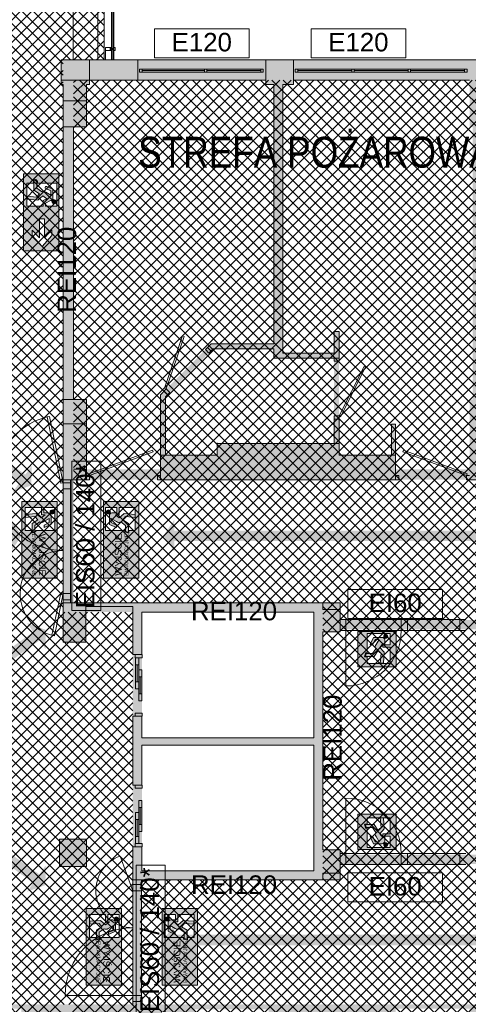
# Paper-space layout 'AP-09 STREFY POŻAROWE I EWAKUACJA - PIĘTRO 7' of a CAD drawing. Header units: millimetres. Extents: x 0 to 594, y 0 to 450.
# Tile 7 of 14: x 197 to 270, y 202 to 362. Entities that reach past the tile are written whole.
import ezdxf
from ezdxf.xclip import XClip

# ---------------------------------------------------------------- set-up
doc = ezdxf.new("R2010")
doc.units = ezdxf.units.MM
doc.header["$MEASUREMENT"] = 0
doc.header["$XCLIPFRAME"] = 0
doc.linetypes.add('DASHED2', pattern=[375, 250, -125])
for name, color, linetype, lineweight, true_color in [('A_ewakuacja_Nr_pióra__104', 7, 'Continuous', 5, 0x006532), ('A_ewakuacja_Nr_pióra__141', 7, 'Continuous', 5, 0xf2f7f7), ('A_podkład_Nr_pióra__254', 7, 'Continuous', 5, 0xfdfdfd), ('A_ppoż proj_Nr_pióra__104', 7, 'Continuous', 5, 0x006532), ('A_ppoż proj_Nr_pióra__211', 7, 'Continuous', 5, 0xfe65fe), ('A_ppoż proj_Nr_pióra__71', 7, 'Continuous', 5, 0xcbfe65)]:
    doc.layers.add(name, color=color, linetype=linetype, lineweight=lineweight, true_color=true_color)
for name, color, linetype, lineweight in [('A_ewakuacja_Nr_pióra__4', 94, 'Continuous', 18), ('A_podkład_Nr_pióra__2', 8, 'Continuous', 13), ('A_ppoż proj_Nr_pióra__1', 7, 'Continuous', 20), ('A_ppoż proj_Nr_pióra__210', 6, 'Continuous', 5), ('A_ppoż proj_Nr_pióra__3', 30, 'Continuous', 13), ('A_ppoż proj_Nr_pióra__4', 94, 'Continuous', 18), ('A_ppoż proj_Nr_pióra__81', 2, 'Continuous', 5)]:
    doc.layers.add(name, color=color, linetype=linetype, lineweight=lineweight)
doc.layers.add('A_podrys', color=7, linetype='Continuous')
doc.styles.add('STYL_AUTOMATYCZNY_1', font='arial.ttf')
doc.styles.add('STYL_AUTOMATYCZNY_2', font='ARIALN.TTF')
pattern_1 = [(45, (-1569.5778, -182.9554), (-0.9192388, 0.9192388), []), (135, (-1569.5778, -182.9554), (0.9192388, 0.9192388), [])]

# ---------------------------------------------------------------- blocks, each defined once
blk = doc.blocks.new('Rysunek_1_1', base_point=(-1569.58, -182.96))
at = {"layer": 'A_ewakuacja_Nr_pióra__104', "linetype": 'Continuous', "lineweight": 0, "true_color": 0x004c26}
h = blk.add_hatch(color=118, dxfattribs=at)
h.paths.add_polyline_path([(197.58, 336.56), (197.58, 324.06), (203.32, 324.06), (203.32, 336.56)])
h.paths.add_polyline_path([(202.97, 331.31), (201.14, 331.31), (201.14, 331.76), (201.94, 332.2, 0.414214), (202.35, 332.61), (202.35, 334.04), (201.35, 334.48, 1.14772), (201.2, 334.15), (202.03, 333.76), (202.03, 333.1), (201.18, 333.59), (201.01, 333.69, 0.230447), (200.51, 333.65), (199.73, 334.2), (199.73, 335.19, 0.304489), (199.26, 335.54), (199.26, 333.89), (200.16, 333.29), (199.71, 332.77), (198.17, 332.91), (198.17, 332.42), (199.93, 332.29), (200.73, 332.97), (201.36, 332.51), (200.76, 332.21), (200.76, 331.31), (198.13, 331.31), (198.13, 335.03), (199.18, 335.03), (199.18, 335.76, -0.24241), (199.84, 335.29), (199.84, 335.03), (202.97, 335.03)], flags=0)
h.paths.add_polyline_path([(200.99, 329.26), (200.99, 326.14), (202.19, 327.44), (202.19, 326.51), (200.6, 324.76), (199, 326.51), (199, 327.42), (200.18, 326.14), (200.18, 329.26)], flags=0)
for points in [[(202.66, 332.32, 1), (202.37, 331.73, 1)], [(202.54, 281.53, 1), (201.92, 281.74, 1)], [(211.05, 281.53, 1), (211.67, 281.74, 1)], [(256.31, 261.73, 1), (256.52, 261.11, 1)], [(256.31, 227.29, 1), (256.52, 227.91, 1)], [(212.98, 215.44, 1), (212.36, 215.65, 1)], [(220.59, 215.44, 1), (221.22, 215.65, 1)]]:
    blk.add_hatch(color=118, dxfattribs=at).paths.add_polyline_path(points)
h = blk.add_hatch(color=118, dxfattribs=at)
h.paths.add_polyline_path([(203.03, 283.35), (197.29, 283.35), (197.29, 270.86), (203.03, 270.86)])
h.paths.add_polyline_path([(200.48, 281.16), (201.08, 281.16), (200.45, 280.69), (199.65, 281.37), (197.88, 281.24), (197.88, 280.76), (199.43, 280.9), (199.88, 280.37), (198.97, 279.78), (198.97, 278.35), (199.44, 278.47), (199.44, 279.46), (200.23, 280.02, 0.230447), (200.72, 279.98), (200.9, 280.08), (201.74, 280.57), (201.74, 279.9), (200.92, 279.51), (200.92, 279.11), (202.07, 279.62), (202.07, 281.05, 0.414214), (201.66, 281.47), (200.86, 281.47), (200.86, 282.35), (202.68, 282.35), (202.68, 278.64), (199.56, 278.64), (199.56, 278.38), (198.9, 278.2), (198.9, 278.64), (197.85, 278.64), (197.85, 282.35), (200.48, 282.35)], flags=0)
h = blk.add_hatch(color=118, dxfattribs=at)
h.paths.add_polyline_path([(210.55, 283.35), (210.55, 270.86), (216.29, 270.86), (216.29, 283.35)])
h.paths.add_polyline_path([(213.11, 281.16), (213.11, 282.35), (215.74, 282.35), (215.74, 278.64), (214.69, 278.64), (214.69, 278.2), (214.03, 278.38), (214.03, 278.64), (210.9, 278.64), (210.9, 282.35), (212.73, 282.35), (212.73, 281.47), (211.93, 281.47, 0.414214), (211.52, 281.05), (211.52, 279.62), (212.67, 279.11), (212.67, 279.51), (211.84, 279.9), (211.84, 280.57), (212.69, 280.08), (212.86, 279.98, 0.230447), (213.36, 280.02), (214.14, 279.46), (214.14, 278.47), (214.61, 278.35), (214.61, 279.78), (213.7, 280.37), (214.16, 280.9), (215.7, 280.76), (215.7, 281.24), (213.94, 281.37), (213.14, 280.69), (212.51, 281.16)], flags=0)
h = blk.add_hatch(color=118, dxfattribs=at)
h.paths.add_polyline_path([(258.13, 262.23), (251.88, 262.23), (251.88, 256.48), (258.13, 256.48)])
h.paths.add_polyline_path([(255.93, 259.67), (257.12, 259.67), (257.12, 257.04), (253.41, 257.04), (253.41, 258.09), (252.97, 258.09), (253.15, 258.75), (253.41, 258.75), (253.41, 261.87), (257.13, 261.87), (257.13, 260.05), (256.24, 260.05), (256.24, 260.85, 0.414214), (255.83, 261.26), (254.4, 261.26), (253.89, 260.11), (254.29, 260.11), (254.68, 260.94), (255.34, 260.94), (254.85, 260.09), (254.75, 259.92, 0.230447), (254.79, 259.42), (254.24, 258.64), (253.25, 258.64), (253.12, 258.17), (254.55, 258.17), (255.15, 259.07), (255.67, 258.62), (255.53, 257.08), (256.02, 257.08), (256.15, 258.84), (255.47, 259.64), (255.93, 260.27)], flags=0)
h = blk.add_hatch(color=118, dxfattribs=at)
h.paths.add_polyline_path([(258.13, 226.79), (258.13, 232.54), (251.88, 232.54), (251.88, 226.79)])
h.paths.add_polyline_path([(255.93, 229.35), (255.93, 228.75), (255.47, 229.38), (256.15, 230.18), (256.02, 231.94), (255.53, 231.94), (255.67, 230.4), (255.15, 229.95), (254.55, 230.85), (253.12, 230.85), (253.25, 230.38), (254.24, 230.38), (254.79, 229.6, 0.230447), (254.75, 229.1), (254.85, 228.93), (255.34, 228.08), (254.68, 228.08), (254.29, 228.91), (253.89, 228.91), (254.4, 227.76), (255.83, 227.76, 0.414214), (256.24, 228.17), (256.24, 228.97), (257.13, 228.97), (257.13, 227.15), (253.41, 227.15), (253.41, 230.27), (253.15, 230.27), (252.97, 230.93), (253.41, 230.93), (253.41, 231.98), (257.12, 231.98), (257.12, 229.35)], flags=0)
h = blk.add_hatch(color=118, dxfattribs=at)
h.paths.add_polyline_path([(213.48, 217.26), (207.73, 217.26), (207.73, 204.77), (213.48, 204.77)])
h.paths.add_polyline_path([(210.92, 215.07), (211.52, 215.07), (210.89, 214.6), (210.09, 215.28), (208.33, 215.15), (208.33, 214.67), (209.87, 214.81), (210.32, 214.28), (209.42, 213.69), (209.42, 212.26), (209.89, 212.38), (209.89, 213.37), (210.67, 213.93, 0.230447), (211.17, 213.89), (211.34, 213.99), (212.19, 214.47), (212.19, 213.81), (211.36, 213.42), (211.36, 213.02), (212.51, 213.53), (212.51, 214.96, 0.414214), (212.1, 215.37), (211.3, 215.37), (211.3, 216.26), (213.12, 216.26), (213.12, 212.55), (210, 212.55), (210, 212.28), (209.34, 212.11), (209.34, 212.55), (208.29, 212.55), (208.29, 216.26), (210.92, 216.26)], flags=0)
h = blk.add_hatch(color=118, dxfattribs=at)
h.paths.add_polyline_path([(220.1, 217.26), (220.1, 204.77), (225.84, 204.77), (225.84, 217.26)])
h.paths.add_polyline_path([(222.66, 215.07), (222.66, 216.26), (225.28, 216.26), (225.28, 212.55), (224.23, 212.55), (224.23, 212.11), (223.58, 212.28), (223.58, 212.55), (220.45, 212.55), (220.45, 216.26), (222.27, 216.26), (222.27, 215.37), (221.48, 215.37, 0.414214), (221.06, 214.96), (221.06, 213.53), (222.22, 213.02), (222.22, 213.42), (221.39, 213.81), (221.39, 214.47), (222.23, 213.99), (222.41, 213.89, 0.230447), (222.9, 213.93), (223.69, 213.37), (223.69, 212.38), (224.16, 212.26), (224.16, 213.69), (223.25, 214.28), (223.7, 214.81), (225.25, 214.67), (225.25, 215.15), (223.49, 215.28), (222.69, 214.6), (222.05, 215.07)], flags=0)
at = {"layer": 'A_podkład_Nr_pióra__254', "linetype": 'Continuous', "lineweight": 5, "true_color": 0xfdfdfd}
h = blk.add_hatch(color=7, dxfattribs=at)
h.paths.add_polyline_path([(70.72, 133.27), (538.72, 133.27), (538.72, 227.67), (538.02, 227.67), (538.02, 260.47), (538.72, 260.47), (538.72, 355.07), (203.72, 355.07), (203.72, 351.07), (204.02, 351.07), (204.02, 293.67), (204.02, 286.87), (249.02, 286.87), (296.52, 286.87), (369.49, 286.87), (372.52, 286.87), (533.82, 286.87), (533.82, 266.77), (533.82, 263.97), (508.72, 263.97), (508.72, 266.77), (457.72, 266.77), (457.72, 266.87), (418.72, 266.87), (418.72, 264.22), (402.12, 264.22), (402.12, 264.32), (397.12, 264.32, 0.414214), (392.12, 259.32), (392.12, 229.12, 0.414214), (397.12, 224.12), (418.72, 224.12), (418.72, 221.57), (456.32, 221.57), (458.42, 221.57), (509.02, 221.57), (509.02, 224.47), (533.82, 224.47), (533.82, 201.67), (509.78, 201.67), (509.02, 201.67), (458.42, 201.67), (456.32, 201.67), (418.72, 201.67), (406.32, 201.67), (149.02, 201.67), (149.02, 201.47), (101.32, 201.47), (76.12, 201.47), (76.12, 224.27), (101.32, 224.27), (101.32, 221.57), (121.32, 221.57), (121.32, 224.27), (137.77, 224.27), (137.77, 223.97), (141.67, 223.97), (141.67, 229.07), (164.82, 229.07), (164.82, 221.67), (173.12, 221.67), (173.12, 231.82), (172.32, 231.82), (172.32, 230.07), (165.57, 230.07), (165.57, 240.47), (172.32, 240.47), (172.32, 238.72), (173.12, 238.72), (172.32, 242.42), (172.32, 241.47), (165.57, 241.47), (165.57, 258.47), (172.32, 258.47), (172.32, 256.42), (173.12, 256.42), (173.12, 266.57), (168.62, 266.57), (166.22, 266.57), (166.22, 259.67), (141.72, 259.67), (141.72, 263.97), (137.71, 263.97), (137.71, 263.77), (123.62, 263.77), (76.12, 263.77), (76.12, 293.67), (123.62, 293.67), (141.72, 293.67), (166.22, 293.67), (168.62, 293.67), (168.62, 286.97), (173.12, 286.97), (173.12, 293.67), (183.12, 293.67), (183.12, 299.47), (173.82, 299.47), (173.82, 351.07), (175.22, 351.07), (175.22, 355.07), (70.72, 355.07), (70.72, 260.47), (71.92, 260.47), (71.92, 257.47), (71.92, 230.27), (71.92, 228.02), (70.72, 228.02)])
h.paths.add_polyline_path([(94.22, 295.27), (76.12, 295.27), (76.12, 321.24), (76.12, 351.77), (104.72, 351.77), (104.72, 351.07), (106.12, 351.07), (106.12, 321.24), (102.43, 321.24), (94.22, 312.94)], flags=0)
h.paths.add_polyline_path([(76.12, 199.87), (89.57, 199.87), (89.57, 195.57), (99.16, 195.57), (104.42, 195.57), (111.88, 195.57), (111.88, 200.77), (121.78, 200.77), (121.78, 196.37), (126.47, 196.37), (126.47, 191.37), (121.47, 191.37), (121.47, 184.67), (138.97, 184.67), (138.97, 144.17), (137.77, 144.17), (137.77, 136.57), (109.17, 136.57), (109.17, 137.27), (104.42, 137.27), (104.42, 136.57), (89.57, 136.57), (76.12, 136.57)], flags=0)
h.paths.add_polyline_path([(95.02, 302.27), (95.02, 312.63), (102.78, 320.44), (106.12, 320.44), (106.12, 318.83), (121.12, 318.83), (121.12, 302.27), (106.12, 302.27), (102.78, 302.27)], flags=0)
h.paths.add_polyline_path([(121.92, 319.63), (107.82, 319.63), (107.82, 351.07), (109.42, 351.07), (109.42, 351.77), (138.02, 351.77), (138.02, 302.17), (135.42, 302.17), (135.42, 295.27), (121.92, 295.27), (121.92, 302.17)], flags=0)
h.paths.add_polyline_path([(137.67, 191.37), (127.37, 191.37), (127.37, 199.07), (128.97, 199.07), (128.97, 199.77), (139.12, 199.77), (139.12, 200.77), (149.02, 200.77), (149.02, 195.37), (160.32, 195.37), (160.32, 183.47), (141.57, 183.47), (141.57, 192.27), (137.67, 192.27)], flags=0)
h.paths.add_polyline_path([(140.02, 302.17), (140.02, 321.77), (154.92, 321.77), (154.92, 302.17)], flags=0)
h.paths.add_polyline_path([(140.02, 344.17), (142.52, 344.17), (142.52, 351.77), (170.92, 351.77), (170.92, 351.07), (172.22, 351.07), (172.22, 322.57), (142.52, 322.57), (140.02, 322.57)], flags=0)
h.paths.add_polyline_path([(140.47, 178.47), (141.57, 178.47), (161.12, 178.47), (161.12, 181.87), (171.82, 181.87), (171.82, 137.27), (170.52, 137.27), (170.52, 136.57), (141.97, 136.57), (141.97, 137.27), (141.57, 137.27), (141.57, 144.17), (140.47, 144.17)], flags=0)
h.paths.add_polyline_path([(155.72, 299.47), (155.72, 321.87), (172.22, 321.87), (172.22, 299.47), (167.72, 299.47), (167.72, 294.37), (155.72, 294.37)], flags=0)
h.paths.add_polyline_path([(161.12, 200.07), (171.82, 200.07), (171.82, 183.47), (161.12, 183.47)], flags=0)
h.paths.add_polyline_path([(173.52, 137.27), (173.52, 195.77), (173.52, 200.97), (197.22, 200.97), (197.22, 195.77), (203.72, 195.77), (203.72, 137.27), (203.52, 137.27), (203.52, 136.57), (174.92, 136.57), (174.92, 137.27)], flags=0)
h.paths.add_polyline_path([(207.52, 144.17), (205.42, 144.17), (205.42, 188.47), (207.52, 188.47), (207.52, 195.57), (214.32, 195.57), (214.32, 197.47), (225.42, 197.47), (225.42, 200.87), (237.42, 200.87), (237.42, 197.47), (237.42, 195.87), (238.32, 195.87), (238.32, 137.27), (236.72, 137.27), (236.72, 136.57), (207.72, 136.57), (207.72, 137.27), (207.52, 137.27)], flags=0)
h.paths.add_polyline_path([(205.72, 344.17), (207.82, 344.17), (207.82, 351.07), (208.32, 351.07), (208.32, 351.77), (236.92, 351.77), (236.92, 351.07), (238.22, 351.07), (238.22, 308.93), (228.04, 308.93), (219.82, 300.67), (219.82, 287.57), (207.82, 287.57), (207.82, 299.87), (205.72, 299.87)], flags=0)
h.paths.add_polyline_path([(229.02, 290.87), (220.62, 290.87), (220.62, 300.33), (228.38, 308.13), (229.02, 308.13), (238.22, 308.13), (238.22, 306.63), (248.02, 306.63), (248.02, 292.77), (238.22, 292.77), (229.02, 292.77)], flags=0)
h.paths.add_polyline_path([(239.72, 310.93), (239.72, 344.17), (239.72, 351.07), (241.42, 351.07), (241.42, 351.77), (270.02, 351.77), (270.02, 351.07), (270.02, 344.17), (270.52, 344.17), (270.52, 310.93), (270.52, 299.87), (270.02, 299.87), (270.02, 287.57), (258.02, 287.57), (258.02, 295.87), (257.32, 295.87), (257.32, 290.87), (248.82, 290.87), (248.82, 295.87), (248.82, 310.93), (248.02, 310.93), (248.02, 307.43), (239.72, 307.43)], flags=0)
h.paths.add_polyline_path([(240.12, 178.77), (240.12, 195.37), (248.22, 195.37), (248.22, 197.47), (257.22, 197.47), (257.22, 195.37), (257.22, 178.77)], flags=0)
h.paths.add_polyline_path([(241.42, 137.27), (240.12, 137.27), (240.12, 177.97), (270.02, 177.97), (270.72, 177.97), (270.72, 144.17), (270.02, 144.17), (270.02, 137.27), (270.02, 136.57), (241.42, 136.57)], flags=0)
h.paths.add_polyline_path([(270.02, 178.67), (258.02, 178.67), (258.02, 200.97), (270.02, 200.97), (270.02, 188.47), (270.72, 188.47), (270.72, 178.67)], flags=0)
h.paths.add_polyline_path([(273, 144.17), (273.02, 145.23), (273.02, 188.47), (273.62, 188.47), (273.62, 197.57), (273.62, 200.97), (285.57, 200.97), (285.57, 197.57), (295.12, 197.57), (295.12, 188.47), (295.12, 177.61), (295.92, 177.61), (295.92, 181.11), (304.12, 181.11), (304.12, 177.61), (304.12, 144.17), (304.12, 137.27), (302.72, 137.27), (302.72, 136.57), (273.92, 136.57), (273.92, 137.27), (273.62, 137.27), (273.62, 144.17)], flags=0)
h.paths.add_polyline_path([(273.82, 299.87), (273.32, 299.87), (273.32, 308.93), (273.32, 310.15), (273.32, 344.17), (273.82, 344.17), (273.82, 351.07), (274.22, 351.07), (274.22, 351.77), (302.82, 351.77), (302.82, 351.07), (304.22, 351.07), (304.22, 344.17), (304.22, 308.93), (294.04, 308.93), (285.82, 300.67), (285.82, 287.57), (273.82, 287.57)], flags=0)
h.paths.add_polyline_path([(286.62, 290.87), (286.62, 300.33), (294.38, 308.13), (304.22, 308.13), (304.22, 306.73), (314.02, 306.73), (314.02, 292.77), (295.02, 292.77), (295.02, 290.87)], flags=0)
h.paths.add_polyline_path([(295.92, 181.81), (295.92, 195.57), (305.82, 195.57), (314.92, 195.57), (314.92, 197.57), (323.32, 197.57), (323.32, 187.1), (315.56, 179.31), (305.82, 179.31), (305.82, 181.81)], flags=0)
h.paths.add_polyline_path([(305.82, 178.51), (307.12, 178.51), (315.9, 178.51), (324.12, 186.77), (324.12, 188.47), (324.12, 200.97), (336.12, 200.97), (336.12, 188.47), (336.82, 188.47), (336.82, 186.77), (336.82, 144.17), (336.12, 144.17), (336.12, 137.27), (335.72, 137.27), (335.72, 136.57), (307.12, 136.57), (307.12, 137.27), (305.82, 137.27)], flags=0)
h.paths.add_polyline_path([(314.02, 307.53), (305.92, 307.53), (305.92, 351.07), (307.22, 351.07), (307.22, 351.77), (335.62, 351.77), (335.62, 351.07), (336.12, 351.07), (336.12, 344.17), (336.82, 344.17), (336.82, 311.03), (336.82, 299.87), (336.12, 299.87), (336.12, 295.97), (337.12, 295.97), (337.12, 288.47), (336.22, 288.47), (336.22, 287.57), (324.22, 287.57), (324.22, 288.47), (324.22, 290.87), (314.82, 290.87), (314.82, 299.87), (314.82, 311.03), (314.02, 311.03)], flags=0)
h.paths.add_polyline_path([(338.72, 288.47), (338.72, 290.97), (338.72, 295.97), (339.92, 295.97), (339.92, 299.87), (339.42, 299.87), (339.42, 344.17), (339.92, 344.17), (339.92, 351.07), (340.12, 351.07), (340.12, 351.77), (358.49, 351.77), (360.82, 351.77), (368.52, 351.77), (368.52, 351.07), (369.95, 351.07), (369.95, 292.67), (360.82, 292.67), (360.82, 298.17), (360.02, 298.17), (360.02, 295.97), (360.02, 290.97), (351.92, 290.97), (351.92, 288.47), (351.92, 287.57), (339.92, 287.57), (339.92, 288.47)], flags=0)
h.paths.add_polyline_path([(339.42, 144.17), (339.42, 188.47), (339.82, 188.47), (339.82, 200.97), (351.82, 200.97), (351.82, 187.07), (352.66, 186.23), (352.68, 186.24), (353.23, 186.79), (352.62, 187.4), (352.62, 197.57), (361.02, 197.57), (361.02, 195.47), (381.52, 195.47), (381.52, 191.31), (382.32, 191.31), (382.32, 195.47), (389.82, 195.47), (389.82, 200.97), (401.82, 200.97), (401.82, 199.97), (401.92, 199.97), (401.92, 192.37), (401.92, 188.47), (402.82, 188.47), (402.82, 144.17), (401.82, 144.17), (401.82, 137.27), (401.32, 137.27), (401.32, 136.57), (372.92, 136.57), (372.92, 137.27), (371.62, 137.27), (371.62, 181.11), (381.62, 181.11), (381.62, 177.61), (382.32, 177.61), (382.32, 182.31), (381.52, 182.31), (381.52, 181.81), (369.92, 181.81), (369.92, 179.71), (360.28, 179.71), (359.57, 180.41), (359.01, 179.84), (359.94, 178.91), (369.92, 178.91), (369.92, 144.17), (369.92, 137.27), (368.42, 137.27), (368.42, 136.57), (339.82, 136.57), (339.82, 137.27), (339.82, 144.17)], flags=0)
h.paths.add_polyline_path([(391.12, 288.37), (372.02, 288.37), (372.02, 338.37), (372.95, 338.37), (372.95, 339.27), (401.92, 339.27), (401.92, 333.17), (401.92, 287.47), (391.92, 287.47), (391.92, 293.87), (391.12, 293.87)], flags=0)
h.paths.add_polyline_path([(398.12, 260.12), (402.12, 260.12), (402.12, 260.22), (406.12, 260.22), (406.12, 261.22), (419.52, 261.22), (419.52, 265.17), (430.32, 265.17), (430.32, 223.17), (419.52, 223.17), (419.52, 227.12), (406.12, 227.12), (406.12, 228.12), (398.12, 228.12), (398.12, 250.27), (398.12, 252.26)], flags=0)
h.paths.add_polyline_path([(403.62, 299.87), (403.62, 339.27), (405.82, 339.27), (405.82, 351.07), (406.32, 351.07), (406.32, 351.77), (434.92, 351.77), (434.92, 351.07), (438.92, 351.07), (438.92, 351.77), (467.52, 351.77), (467.52, 351.07), (467.92, 351.07), (467.92, 344.17), (469.92, 344.17), (469.92, 299.87), (467.92, 299.87), (467.92, 295.97), (468.72, 295.97), (468.72, 288.57), (457.02, 288.57), (457.02, 290.97), (446.82, 290.97), (446.82, 292.77), (426.72, 292.77), (426.72, 287.57), (405.72, 287.57), (405.72, 299.87)], flags=0)
h.paths.add_polyline_path([(404.42, 144.17), (404.42, 177.61), (404.42, 188.47), (405.82, 188.47), (405.82, 200.97), (417.82, 200.97), (417.82, 197.57), (426.42, 197.57), (426.42, 188.47), (426.42, 183.09), (426.42, 177.61), (427.22, 177.61), (427.22, 181.11), (435.92, 181.11), (435.92, 144.17), (435.92, 137.27), (434.42, 137.27), (434.42, 136.57), (405.82, 136.57), (405.82, 137.27), (405.82, 144.17)], flags=0)
h.paths.add_polyline_path([(427.22, 195.57), (446.72, 195.57), (446.72, 197.57), (455.12, 197.57), (455.12, 187.1), (447.36, 179.31), (437.62, 179.31), (437.62, 181.81), (427.22, 181.81)], flags=0)
h.paths.add_polyline_path([(431.02, 261.57), (432.85, 261.57), (436.32, 261.57), (437.42, 261.57), (437.42, 259.37), (448.22, 259.37), (448.22, 229.07), (436.32, 229.07), (436.32, 223.17), (431.02, 223.17)], flags=0)
h.paths.add_polyline_path([(437.62, 178.51), (447.7, 178.51), (455.82, 186.67), (455.82, 188.47), (455.82, 199.97), (455.82, 200.97), (467.82, 200.97), (467.82, 199.97), (467.92, 199.97), (467.92, 188.47), (468.92, 188.47), (468.92, 186.67), (468.92, 178.51), (468.92, 176.58), (468.92, 144.17), (467.92, 144.17), (467.92, 137.27), (467.62, 137.27), (467.62, 136.57), (439.02, 136.57), (439.02, 137.27), (437.62, 137.27), (437.62, 144.17)], flags=0)
h.paths.add_polyline_path([(450.02, 247.47), (450.02, 264.97), (453.72, 264.97), (457.72, 264.97), (457.72, 266.07), (467.72, 266.07), (467.72, 244.97), (457.72, 244.97), (453.72, 244.97), (453.72, 247.47)], flags=0)
h.paths.add_polyline_path([(457.92, 223.67), (450.02, 223.67), (450.02, 243.27), (457.92, 243.27), (467.72, 243.27), (467.72, 223.47), (467.92, 223.47), (467.92, 222.27), (467.72, 222.27), (457.92, 222.27)], flags=0)
h.paths.add_polyline_path([(470.42, 290.97), (470.42, 295.97), (471.52, 295.97), (471.52, 351.07), (471.62, 351.07), (471.62, 351.77), (500.22, 351.77), (500.22, 351.07), (501.72, 351.07), (501.72, 292.77), (492.29, 292.77), (492.29, 290.97), (482.42, 290.97), (482.42, 287.57), (470.42, 287.57)], flags=0)
h.paths.add_polyline_path([(471.52, 144.17), (470.52, 144.17), (470.52, 188.47), (471.52, 188.47), (471.52, 195.67), (471.52, 197.57), (471.52, 199.97), (471.72, 199.97), (471.72, 200.97), (483.72, 200.97), (483.72, 199.97), (483.72, 197.57), (492.92, 197.57), (492.92, 195.67), (501.72, 195.67), (501.72, 188.47), (501.72, 144.17), (501.72, 137.27), (500.42, 137.27), (500.42, 136.57), (472.12, 136.57), (472.12, 137.27), (471.52, 137.27)], flags=0)
h.paths.add_polyline_path([(503.32, 195.67), (513.12, 195.67), (513.12, 197.67), (511.02, 197.67), (511.02, 200.97), (521.02, 200.97), (521.02, 197.67), (521.02, 179.71), (513.12, 179.71), (503.32, 179.71)], flags=0)
h.paths.add_polyline_path([(503.32, 165.77), (503.32, 178.27), (507.82, 178.27), (521.72, 178.27), (521.72, 200.97), (533.72, 200.97), (533.72, 178.27), (533.72, 136.57), (507.82, 136.57), (505.02, 136.57), (505.02, 137.27), (503.32, 137.27), (503.32, 160.47), (505.02, 160.47), (507.82, 160.47), (507.82, 165.77)], flags=0)
h.paths.add_polyline_path([(503.42, 328.37), (520.21, 328.37), (520.21, 329.57), (507.42, 329.57), (507.42, 333.77), (505.12, 333.77), (503.42, 333.77), (503.42, 351.07), (505.12, 351.07), (505.12, 351.77), (507.42, 351.77), (533.32, 351.77), (533.32, 329.57), (533.32, 328.37), (533.34, 328.37), (533.34, 310.07), (533.32, 310.07), (533.32, 288.57), (533.02, 288.57), (533.02, 287.57), (521.02, 287.57), (521.02, 288.57), (512.92, 288.57), (512.92, 293.37), (503.42, 293.37), (503.42, 305.67), (512.92, 305.67), (522.02, 305.67), (522.02, 310.07), (503.42, 310.07)], flags=0)
h = blk.add_hatch(color=7, dxfattribs=at)
h.paths.add_polyline_path([(249.02, 266.87), (204.04, 266.87), (204.04, 260.47), (207.72, 260.47), (207.72, 266.27), (209.91, 266.27), (215.32, 266.27), (215.32, 221.87), (249.02, 221.87), (249.02, 226.77), (246.22, 226.77), (246.22, 262.17), (249.02, 262.17), (249.02, 264.07)])
h.paths.add_polyline_path([(244.72, 244.97), (216.82, 244.97), (216.82, 265.37), (244.72, 265.37)], flags=0)
h.paths.add_polyline_path([(216.82, 223.37), (216.82, 243.77), (244.72, 243.77), (244.72, 223.37)], flags=0)
blk.add_hatch(color=7, dxfattribs=at).paths.add_polyline_path([(207.82, 228.47), (203.42, 228.47), (203.42, 224.07), (207.82, 224.07)])
at = {"layer": 'A_ppoż proj_Nr_pióra__104', "linetype": 'Continuous', "lineweight": 5, "true_color": 0x006532}
for points in [[(186.86, 293.53), (196.88, 286.32), (195.85, 284.88), (198.85, 285.95), (198.91, 289.13), (197.88, 287.7), (187.85, 294.91)], [(175.6, 275.15), (175.6, 276.92), (195.49, 276.92), (195.49, 275.15), (197.29, 277.77), (195.49, 280.39), (195.49, 278.62), (175.6, 278.62), (175.6, 280.39), (173.8, 277.77)], [(222.09, 275.15), (222.09, 276.92), (452, 276.92), (452, 275.15), (453.81, 277.77), (452, 280.39), (452, 278.62), (222.09, 278.62), (222.09, 280.39), (220.29, 277.77)], [(189.14, 254.94), (190.13, 253.56), (200.16, 260.77), (201.19, 259.34), (201.13, 262.52), (198.14, 263.59), (199.17, 262.15)], [(189.14, 228.6), (199.17, 221.39), (198.14, 219.96), (201.13, 221.03), (201.19, 224.21), (200.16, 222.77), (190.13, 229.98)], [(222.09, 209.49), (222.09, 211.26), (452, 211.26), (452, 209.49), (453.81, 212.11), (452, 214.73), (452, 212.96), (222.09, 212.96), (222.09, 214.73), (220.29, 212.11)]]:
    blk.add_hatch(color=128, dxfattribs=at).paths.add_polyline_path(points)
at = {"layer": 'A_ppoż proj_Nr_pióra__211', "linetype": 'Continuous', "lineweight": 5, "true_color": 0xfe65fe}
h = blk.add_hatch(dxfattribs=at)
h.set_pattern_fill('bloczki_betonowe_0001', color=211, style=0, pattern_type=2)
h.set_pattern_definition(pattern_1)
h.paths.add_polyline_path([(216.52, 201.67), (205.42, 201.67), (205.42, 136.57), (533.52, 136.57), (533.52, 351.77), (205.72, 351.77), (205.72, 266.87), (214.72, 266.87), (246.22, 266.87), (246.22, 221.87), (216.52, 221.87)])
at = {"layer": 'A_ppoż proj_Nr_pióra__3', "linetype": 'Continuous', "lineweight": 0, "true_color": 0x3f2000}
for points in [[(204.02, 355.07), (204.02, 265.37), (205.72, 265.37), (205.72, 355.07)], [(205.72, 355.07), (205.72, 351.77), (272.27, 351.77), (272.27, 355.07)], [(244.72, 266.87), (205.72, 266.87), (205.72, 265.37), (244.72, 265.37)], [(244.72, 266.87), (244.72, 221.87), (246.22, 221.87), (246.22, 266.87)], [(244.72, 223.37), (215.32, 223.37), (215.32, 221.87), (244.72, 221.87)], [(215.32, 221.87), (215.32, 201.67), (216.82, 201.67), (216.82, 221.87)]]:
    blk.add_hatch(color=38, dxfattribs=at).paths.add_polyline_path(points)
at = {"layer": 'A_ppoż proj_Nr_pióra__4', "linetype": 'Continuous', "lineweight": 0, "true_color": 0x002000}
for points in [[(297.32, 264.07), (246.22, 264.07), (246.22, 262.57), (297.32, 262.57)], [(297.32, 225.97), (246.22, 225.97), (246.22, 224.47), (297.32, 224.47)]]:
    blk.add_hatch(color=98, dxfattribs=at).paths.add_polyline_path(points)
at = {"layer": 'A_ppoż proj_Nr_pióra__71', "linetype": 'Continuous', "lineweight": 5, "true_color": 0xcbfe65}
h = blk.add_hatch(dxfattribs=at)
h.set_pattern_fill('bloczki_betonowe_0001', color=71, style=0, pattern_type=2)
h.set_pattern_definition(pattern_1)
h.paths.add_polyline_path([(76.12, 224.27), (76.12, 136.57), (203.72, 136.57), (203.72, 201.67), (215.32, 201.67), (215.32, 265.37), (204.02, 265.37), (204.02, 355.07), (210.67, 355.07), (210.67, 439.37), (174.95, 439.37), (174.95, 351.77), (76.12, 351.77), (76.12, 263.77), (141.72, 263.77), (141.72, 259.67), (165.6, 259.67), (165.6, 229.07), (141.67, 229.07), (141.67, 224.27)])
at = {"layer": 'A_ppoż proj_Nr_pióra__81', "linetype": 'Continuous', "lineweight": 0, "true_color": 0x3f3f00}
blk.add_hatch(color=48, dxfattribs=at).paths.add_polyline_path([(205.72, 288.57), (205.72, 286.87), (468.52, 286.87), (468.52, 288.57)])
at = {"layer": 'A_ewakuacja_Nr_pióra__4', "color": 94, "linetype": 'Continuous', "lineweight": 18, "flags": 128}
for points in [[(203.32, 324.06), (203.32, 336.56), (197.58, 336.56), (197.58, 324.06)], [(200.18, 329.26), (200.99, 329.26), (200.99, 326.14), (202.19, 327.44), (202.19, 326.51), (200.6, 324.76), (199, 326.51), (199, 327.42), (200.18, 326.14)]]:
    blk.add_lwpolyline(points, close=True, dxfattribs=at)
for points in [[(198.13, 331.31), (200.76, 331.31), (200.76, 332.21), (201.36, 332.51), (200.73, 332.97), (199.93, 332.29), (198.17, 332.42), (198.17, 332.91), (199.71, 332.77), (200.16, 333.29), (199.26, 333.89), (199.26, 335.54, -0.304489), (199.73, 335.19), (199.73, 334.2), (200.51, 333.65, -0.230447), (201.01, 333.69), (201.18, 333.59), (202.03, 333.1), (202.03, 333.76), (201.2, 334.15, -1.14772), (201.35, 334.48), (202.35, 334.04), (202.35, 332.61, -0.414214), (201.94, 332.2), (201.14, 331.76), (201.14, 331.31), (202.97, 331.31), (202.97, 335.03), (199.84, 335.03), (199.84, 335.29, 0.24241), (199.18, 335.76), (199.18, 335.03), (198.13, 335.03)], [(197.85, 282.35), (200.48, 282.35), (200.48, 281.16), (201.08, 281.16), (200.45, 280.69), (199.65, 281.37), (197.88, 281.24), (197.88, 280.76), (199.43, 280.9), (199.88, 280.37), (198.97, 279.78), (198.97, 278.35), (199.44, 278.47), (199.44, 279.46), (200.23, 280.02, 0.230447), (200.72, 279.98), (200.9, 280.08), (201.74, 280.57), (201.74, 279.9), (200.92, 279.51), (200.92, 279.11), (202.07, 279.62), (202.07, 281.05, 0.414214), (201.66, 281.47), (200.86, 281.47), (200.86, 282.35), (202.68, 282.35), (202.68, 278.64), (199.56, 278.64), (199.56, 278.38), (198.9, 278.2), (198.9, 278.64), (197.85, 278.64)], [(215.74, 282.35), (213.11, 282.35), (213.11, 281.16), (212.51, 281.16), (213.14, 280.69), (213.94, 281.37), (215.7, 281.24), (215.7, 280.76), (214.16, 280.9), (213.7, 280.37), (214.61, 279.78), (214.61, 278.35), (214.14, 278.47), (214.14, 279.46), (213.36, 280.02, -0.230447), (212.86, 279.98), (212.69, 280.08), (211.84, 280.57), (211.84, 279.9), (212.67, 279.51), (212.67, 279.11), (211.52, 279.62), (211.52, 281.05, -0.414214), (211.93, 281.47), (212.73, 281.47), (212.73, 282.35), (210.9, 282.35), (210.9, 278.64), (214.03, 278.64), (214.03, 278.38), (214.69, 278.2), (214.69, 278.64), (215.74, 278.64)], [(257.12, 257.04), (257.12, 259.67), (255.93, 259.67), (255.93, 260.27), (255.47, 259.64), (256.15, 258.84), (256.02, 257.08), (255.53, 257.08), (255.67, 258.62), (255.15, 259.07), (254.55, 258.17), (253.12, 258.17), (253.25, 258.64), (254.24, 258.64), (254.79, 259.42, -0.230447), (254.75, 259.92), (254.85, 260.09), (255.34, 260.94), (254.68, 260.94), (254.29, 260.11), (253.89, 260.11), (254.4, 261.26), (255.83, 261.26, -0.414214), (256.24, 260.85), (256.24, 260.05), (257.13, 260.05), (257.13, 261.87), (253.41, 261.87), (253.41, 258.75), (253.15, 258.75), (252.97, 258.09), (253.41, 258.09), (253.41, 257.04)], [(257.12, 231.98), (257.12, 229.35), (255.93, 229.35), (255.93, 228.75), (255.47, 229.38), (256.15, 230.18), (256.02, 231.94), (255.53, 231.94), (255.67, 230.4), (255.15, 229.95), (254.55, 230.85), (253.12, 230.85), (253.25, 230.38), (254.24, 230.38), (254.79, 229.6, 0.230447), (254.75, 229.1), (254.85, 228.93), (255.34, 228.08), (254.68, 228.08), (254.29, 228.91), (253.89, 228.91), (254.4, 227.76), (255.83, 227.76, 0.414214), (256.24, 228.17), (256.24, 228.97), (257.13, 228.97), (257.13, 227.15), (253.41, 227.15), (253.41, 230.27), (253.15, 230.27), (252.97, 230.93), (253.41, 230.93), (253.41, 231.98)], [(208.29, 216.26), (210.92, 216.26), (210.92, 215.07), (211.52, 215.07), (210.89, 214.6), (210.09, 215.28), (208.33, 215.15), (208.33, 214.67), (209.87, 214.81), (210.32, 214.28), (209.42, 213.69), (209.42, 212.26), (209.89, 212.38), (209.89, 213.37), (210.67, 213.93, 0.230447), (211.17, 213.89), (211.34, 213.99), (212.19, 214.47), (212.19, 213.81), (211.36, 213.42), (211.36, 213.02), (212.51, 213.53), (212.51, 214.96, 0.414214), (212.1, 215.37), (211.3, 215.37), (211.3, 216.26), (213.12, 216.26), (213.12, 212.55), (210, 212.55), (210, 212.28), (209.34, 212.11), (209.34, 212.55), (208.29, 212.55)], [(225.28, 216.26), (222.66, 216.26), (222.66, 215.07), (222.05, 215.07), (222.69, 214.6), (223.49, 215.28), (225.25, 215.15), (225.25, 214.67), (223.7, 214.81), (223.25, 214.28), (224.16, 213.69), (224.16, 212.26), (223.69, 212.38), (223.69, 213.37), (222.9, 213.93, -0.230447), (222.41, 213.89), (222.23, 213.99), (221.39, 214.47), (221.39, 213.81), (222.22, 213.42), (222.22, 213.02), (221.06, 213.53), (221.06, 214.96, -0.414214), (221.48, 215.37), (222.27, 215.37), (222.27, 216.26), (220.45, 216.26), (220.45, 212.55), (223.58, 212.55), (223.58, 212.28), (224.23, 212.11), (224.23, 212.55), (225.28, 212.55)]]:
    blk.add_lwpolyline(points, format="xyb", close=True, dxfattribs=at)
for points in [[(197.29, 283.35), (197.29, 270.86), (203.03, 270.86), (203.03, 283.35)], [(203.03, 283.35), (197.29, 283.35)], [(216.29, 283.35), (216.29, 270.86), (210.55, 270.86), (210.55, 283.35)], [(210.55, 283.35), (216.29, 283.35)], [(258.13, 256.48), (251.88, 256.48), (251.88, 262.23), (258.13, 262.23)], [(258.13, 262.23), (258.13, 256.48)], [(258.13, 232.54), (251.88, 232.54), (251.88, 226.79), (258.13, 226.79)], [(258.13, 226.79), (258.13, 232.54)], [(207.73, 217.26), (207.73, 204.77), (213.48, 204.77), (213.48, 217.26)], [(213.48, 217.26), (207.73, 217.26)], [(225.84, 217.26), (225.84, 204.77), (220.1, 204.77), (220.1, 217.26)], [(220.1, 217.26), (225.84, 217.26)]]:
    blk.add_lwpolyline(points, dxfattribs=at)
at = {"layer": 'A_ewakuacja_Nr_pióra__4', "color": 94, "linetype": 'Continuous', "lineweight": 18}
for centre in [(202.51, 332.03), (202.23, 281.64), (211.36, 281.64), (256.41, 261.42), (256.41, 227.6), (212.67, 215.55), (220.91, 215.55)]:
    blk.add_circle(centre, 0.328, dxfattribs=at)
at = {"layer": 'A_podkład_Nr_pióra__2', "color": 8, "linetype": 'DASHED2', "lineweight": 13}
for p, q in [((205.67, 439.37), (205.67, 355.07)), ((209.67, 439.37), (209.67, 355.07)), ((210.67, 439.37), (210.67, 355.07))]:
    blk.add_line(p, q, dxfattribs=at)
at = {"layer": 'A_podkład_Nr_pióra__2', "color": 8, "linetype": 'Continuous', "lineweight": 13}
for p, q in [((211.97, 439.39), (211.97, 355.07)), ((212.17, 439.39), (212.17, 355.07)), ((212.27, 438.67), (212.27, 355.07)), ((211.87, 425.77), (211.87, 355.07)), ((211.87, 357.07), (210.87, 357.07)), ((210.87, 357.07), (210.87, 356.57)), ((211.67, 356.57), (211.67, 357.07)), ((211.67, 356.92), (212.27, 356.92)), ((211.67, 356.72), (212.27, 356.72)), ((212.27, 357.07), (212.47, 357.07)), ((203.72, 355.07), (203.72, 351.07)), ((538.72, 355.07), (203.72, 355.07)), ((208.32, 351.07), (208.32, 355.07)), ((210.87, 356.57), (211.87, 356.57)), ((210.87, 356.57), (210.87, 356.27)), ((210.87, 356.27), (210.87, 355.07)), ((216.17, 355.07), (216.17, 351.77)), ((236.92, 355.07), (236.92, 351.07)), ((241.42, 351.07), (241.42, 355.07)), ((236.52, 353.57), (216.44, 353.57)), ((216.44, 353.57), (216.44, 353.07)), ((216.44, 353.57), (216.44, 353.07)), ((216.84, 353.57), (216.84, 353.07)), ((216.84, 353.57), (216.84, 353.07)), ((226.95, 353.57), (226.95, 353.07)), ((227.35, 353.57), (227.35, 353.07)), ((236.12, 353.57), (236.12, 353.07)), ((236.52, 353.07), (236.52, 353.57)), ((269.62, 353.57), (241.72, 353.57)), ((241.72, 353.57), (241.72, 353.07)), ((242.12, 353.57), (242.12, 353.07)), ((250.89, 353.57), (250.89, 353.07)), ((251.29, 353.57), (251.29, 353.07)), ((260.05, 353.57), (260.05, 353.07)), ((260.45, 353.57), (260.45, 353.07)), ((269.22, 353.57), (269.22, 353.07)), ((269.62, 353.07), (269.62, 353.57)), ((216.44, 353.07), (236.52, 353.07)), ((216.84, 353.32), (226.95, 353.32)), ((227.35, 353.32), (236.12, 353.32)), ((241.72, 353.07), (269.62, 353.07)), ((242.12, 353.32), (250.89, 353.32)), ((251.29, 353.32), (260.05, 353.32)), ((260.45, 353.32), (269.22, 353.32)), ((203.72, 351.77), (236.92, 351.77)), ((203.72, 351.07), (204.02, 351.07)), ((204.02, 351.07), (204.02, 286.87)), ((207.82, 344.17), (207.82, 351.07)), ((207.82, 351.07), (208.32, 351.07)), ((236.92, 351.07), (238.22, 351.07)), ((238.22, 351.07), (238.22, 308.93)), ((239.72, 351.07), (241.42, 351.07)), ((239.72, 307.43), (239.72, 351.07)), ((241.42, 351.77), (270.02, 351.77)), ((204.02, 348.39), (207.82, 348.39)), ((204.02, 344.17), (207.82, 344.17)), ((205.72, 344.17), (205.72, 299.87)), ((220.48, 301.72), (223.39, 310.23)), ((223.39, 310.23), (223.67, 310.14)), ((248.02, 307.43), (248.02, 310.93)), ((248.02, 310.93), (248.82, 310.93)), ((248.82, 310.93), (248.82, 306.13)), ((223.67, 310.14), (220.77, 301.62)), ((227.12, 307.99), (228.04, 308.93)), ((228.04, 308.93), (238.22, 308.93)), ((227.12, 307.99), (227.68, 307.43)), ((227.47, 308.35), (228.03, 307.78)), ((228.38, 308.13), (227.68, 307.43)), ((238.22, 308.13), (228.38, 308.13)), ((238.22, 306.63), (238.22, 308.13)), ((239.72, 307.43), (248.02, 307.43)), ((238.22, 306.63), (248.82, 306.63)), ((248.02, 306.13), (248.02, 306.63)), ((248.82, 306.13), (248.02, 306.13)), ((252.88, 305.27), (248.82, 297.23)), ((249.09, 297.1), (253.15, 305.13)), ((253.15, 305.13), (252.88, 305.27)), ((219.82, 300.67), (220.76, 301.62)), ((219.82, 286.87), (219.82, 300.67)), ((220.41, 301.27), (220.98, 300.69)), ((220.77, 301.62), (220.48, 301.72)), ((221.33, 301.05), (220.62, 300.33)), ((220.76, 301.62), (221.33, 301.05)), ((207.82, 299.87), (204.02, 299.87)), ((207.82, 299.87), (207.82, 286.87)), ((220.62, 300.33), (220.62, 290.87)), ((201.82, 297.15), (201.43, 297.07)), ((203.63, 286.29), (201.43, 297.07)), ((204.02, 286.37), (201.82, 297.15)), ((204.02, 295.97), (207.82, 295.97)), ((248.82, 297.23), (248.02, 297.23)), ((248.02, 292.77), (248.02, 297.23)), ((248.82, 296.73), (248.02, 296.73)), ((248.82, 297.23), (248.82, 290.87)), ((248.82, 297.23), (249.09, 297.1)), ((258.02, 295.87), (257.32, 295.87)), ((257.32, 295.87), (257.32, 290.87)), ((258.02, 286.87), (258.02, 295.87)), ((229.02, 292.87), (229.02, 290.87)), ((248.82, 292.77), (229.02, 292.77)), ((208.21, 287.85), (218.53, 291.68)), ((218.63, 291.4), (208.32, 287.57)), ((218.53, 291.68), (218.63, 291.4)), ((259.31, 291.68), (259.21, 291.4)), ((259.21, 291.4), (269.52, 287.57)), ((269.62, 287.85), (259.31, 291.68)), ((219.82, 290.87), (229.02, 290.87)), ((258.02, 290.87), (248.82, 290.87)), ((207.62, 288.57), (205.72, 288.57)), ((207.62, 286.87), (207.62, 288.57)), ((208.32, 287.57), (208.21, 287.85)), ((269.52, 287.57), (269.62, 287.85)), ((203.63, 286.29), (204.02, 286.37)), ((204.02, 266.87), (204.02, 286.87)), ((204.02, 286.87), (208.32, 286.87)), ((205.22, 286.37), (204.02, 286.37)), ((205.22, 266.87), (205.22, 286.87)), ((208.32, 287.57), (207.82, 287.57)), ((208.32, 286.87), (208.32, 287.57)), ((219.82, 287.57), (219.32, 287.57)), ((219.32, 287.57), (219.32, 286.87)), ((219.32, 286.87), (258.52, 286.87)), ((258.02, 287.57), (258.52, 287.57)), ((258.52, 287.57), (258.52, 286.87)), ((269.52, 287.57), (270.02, 287.57)), ((269.52, 286.87), (269.52, 287.57)), ((274.32, 286.87), (269.52, 286.87)), ((205.22, 285.37), (204.02, 285.37)), ((203.63, 268.45), (202.2, 261.61)), ((204.02, 268.37), (202.59, 261.52)), ((203.63, 268.45), (204.02, 268.37)), ((205.22, 268.37), (204.02, 268.37)), ((205.22, 267.37), (204.02, 267.37)), ((249.02, 266.87), (204.04, 266.87)), ((204.04, 266.87), (204.04, 260.47)), ((207.72, 266.27), (215.32, 266.27)), ((207.72, 260.47), (207.72, 266.27)), ((215.32, 266.27), (215.32, 258.47)), ((246.22, 265.77), (246.22, 266.87)), ((249.02, 265.77), (246.22, 265.77)), ((249.02, 262.17), (249.02, 266.87)), ((216.82, 258.47), (216.82, 265.37)), ((216.82, 265.37), (244.72, 265.37)), ((244.72, 265.37), (244.72, 244.97)), ((269.43, 264.17), (248.98, 264.17)), ((249.93, 264.17), (249.93, 262.37)), ((258.93, 264.17), (258.93, 262.37)), ((259.93, 264.17), (259.93, 262.37)), ((268.43, 264.17), (268.43, 262.37)), ((248.98, 262.37), (269.43, 262.37)), ((249.93, 262.37), (249.93, 253.37)), ((246.22, 226.77), (246.22, 262.17)), ((246.22, 262.17), (249.02, 262.17)), ((204.04, 260.47), (207.72, 260.47)), ((215.32, 258.47), (216.86, 258.47)), ((215.72, 258.47), (215.72, 257.96)), ((215.72, 257.96), (216.86, 257.96)), ((215.78, 257.96), (215.78, 252.9)), ((216.29, 250.94), (216.29, 257.96)), ((216.86, 257.96), (216.86, 258.47)), ((215.78, 256.82), (216.29, 256.82)), ((216.04, 256.82), (216.04, 254.04)), ((216.8, 256), (216.29, 256)), ((216.8, 250.94), (216.8, 256)), ((216.29, 254.86), (216.8, 254.86)), ((216.54, 254.86), (216.54, 252.08)), ((215.78, 254.04), (216.29, 254.04)), ((215.78, 252.9), (216.29, 252.9)), ((216.29, 252.08), (216.8, 252.08)), ((216.29, 250.94), (216.8, 250.94)), ((215.32, 248.47), (216.86, 248.47)), ((215.32, 248.47), (215.32, 237.27)), ((215.72, 248.47), (215.72, 248.98)), ((215.72, 248.98), (216.86, 248.98)), ((216.82, 244.97), (216.82, 248.47)), ((216.86, 248.98), (216.86, 248.47)), ((244.72, 244.97), (216.82, 244.97)), ((216.82, 237.27), (216.82, 243.77)), ((216.82, 243.77), (244.72, 243.77)), ((244.72, 243.77), (244.72, 223.37)), ((215.32, 237.27), (216.86, 237.27)), ((215.72, 237.27), (215.72, 236.76)), ((215.72, 236.76), (216.86, 236.76)), ((216.86, 236.76), (216.86, 237.27)), ((249.92, 226.17), (249.92, 235.17)), ((216.29, 234.8), (216.29, 227.78)), ((216.29, 234.8), (216.8, 234.8)), ((216.29, 233.66), (216.8, 233.66)), ((216.54, 230.88), (216.54, 233.66)), ((216.8, 234.8), (216.8, 229.74)), ((215.78, 227.78), (215.78, 232.84)), ((215.78, 232.84), (216.29, 232.84)), ((215.78, 231.7), (216.29, 231.7)), ((216.04, 228.92), (216.04, 231.7)), ((216.29, 230.88), (216.8, 230.88)), ((215.78, 228.92), (216.29, 228.92)), ((216.8, 229.74), (216.29, 229.74)), ((203.42, 228.47), (203.42, 224.07)), ((207.82, 228.47), (203.42, 228.47)), ((207.82, 224.07), (207.82, 228.47)), ((215.32, 227.27), (216.86, 227.27)), ((215.32, 227.27), (215.32, 221.87)), ((215.72, 227.27), (215.72, 227.78)), ((215.72, 227.78), (216.86, 227.78)), ((216.82, 223.37), (216.82, 227.27)), ((216.86, 227.78), (216.86, 227.27)), ((215.32, 220.12), (213.27, 225.76)), ((249.02, 226.77), (246.22, 226.77)), ((248.97, 226.17), (269.42, 226.17)), ((249.02, 226.77), (249.02, 221.87)), ((249.92, 224.37), (249.92, 226.17)), ((258.92, 224.37), (258.92, 226.17)), ((259.92, 224.37), (259.92, 226.17)), ((268.42, 224.37), (268.42, 226.17)), ((207.82, 224.07), (203.42, 224.07)), ((269.42, 224.37), (248.97, 224.37)), ((244.72, 223.37), (216.82, 223.37)), ((246.22, 221.87), (246.22, 222.97)), ((246.22, 222.97), (249.02, 222.97)), ((215.32, 221.87), (249.02, 221.87)), ((215.32, 201.67), (215.32, 221.87)), ((216.72, 221.12), (215.32, 221.12)), ((216.72, 201.67), (216.72, 221.87)), ((216.72, 220.12), (215.32, 220.12)), ((215.32, 203.12), (204.32, 203.12)), ((216.72, 203.12), (215.32, 203.12)), ((216.72, 202.12), (215.32, 202.12))]:
    blk.add_line(p, q, dxfattribs=at)
at = {"layer": 'A_podkład_Nr_pióra__2', "color": 8, "linetype": 'Continuous', "lineweight": 13, "flags": 128}
blk.add_lwpolyline([(212.27, 356.57), (212.27, 357.07), (212.47, 357.07), (212.47, 356.57)], close=True, dxfattribs=at)
at = {"layer": 'A_podkład_Nr_pióra__2', "color": 8, "linetype": 'Continuous', "lineweight": 13}
for centre, radius, start, end in [((204.02, 286.37), 11.01, 103.6033, 270), ((204.02, 268.37), 6.99, 90, 258.2364), ((249.93, 262.37), 9, 270, 0), ((249.92, 226.17), 9, 0, 90), ((215.32, 220.12), 6, 110, 270), ((215.32, 203.12), 11, 90, 180)]:
    blk.add_arc(centre, radius, start, end, dxfattribs=at)
at = {"layer": 'A_ppoż proj_Nr_pióra__1', "color": 7, "linetype": 'Continuous', "lineweight": 20}
for p, q in [((234.23, 360.12), (218.84, 360.12)), ((218.84, 360.12), (218.84, 355.4)), ((234.23, 355.4), (234.23, 360.12)), ((259.67, 360.12), (244.28, 360.12)), ((244.28, 360.12), (244.28, 355.4)), ((259.67, 355.4), (259.67, 360.12)), ((218.84, 355.4), (234.23, 355.4)), ((244.28, 355.4), (259.67, 355.4)), ((210.13, 289.87), (205.42, 289.87)), ((205.42, 289.87), (205.42, 265.64)), ((210.13, 265.64), (210.13, 289.87)), ((265.64, 269.06), (250.26, 269.06)), ((250.26, 269.06), (250.26, 264.35)), ((265.64, 264.35), (265.64, 269.06)), ((205.42, 265.64), (210.13, 265.64)), ((250.26, 264.35), (265.64, 264.35)), ((220.6, 224.27), (215.89, 224.27)), ((215.89, 224.27), (215.89, 200.04)), ((220.6, 200.04), (220.6, 224.27)), ((265.64, 223.03), (250.26, 223.03)), ((250.26, 223.03), (250.26, 218.32)), ((265.64, 218.32), (265.64, 223.03)), ((250.26, 218.32), (265.64, 218.32))]:
    blk.add_line(p, q, dxfattribs=at)
at = {"layer": 'A_ewakuacja_Nr_pióra__141', "color": 7, "linetype": 'Continuous', "lineweight": 5, "true_color": 0xf2f7f7, "attachment_point": 5, "style": 'STYL_AUTOMATYCZNY_1'}
for s, insert, char_height, rotation in [('\\A1;{\\pqc;\\fArial|b0|i0|c238|p0;\\W1.000000;EWAKUACYJNE}', (199.28, 274.68), 0.6454, 270), ('\\A1;{\\pqc;\\fArial|b0|i0|c238|p0;\\W1.000000;WYJŚCIE}', (200.61, 274.68), 1.1, 270), ('\\A1;{\\pqc;\\fArial|b0|i0|c238|p0;\\W1.000000;WYJŚCIE}', (212.97, 274.68), 1.1, 90), ('\\A1;{\\pqc;\\fArial|b0|i0|c238|p0;\\W1.000000;EWAKUACYJNE}', (214.31, 274.68), 0.6454, 90), ('\\A1;{\\pqc;\\fArial|b0|i0|c238|p0;\\W1.000000;EWAKUACYJNE}', (209.72, 208.59), 0.6454, 270), ('\\A1;{\\pqc;\\fArial|b0|i0|c238|p0;\\W1.000000;WYJŚCIE}', (211.05, 208.59), 1.1, 270), ('\\A1;{\\pqc;\\fArial|b0|i0|c238|p0;\\W1.000000;WYJŚCIE}', (222.52, 208.59), 1.1, 90), ('\\A1;{\\pqc;\\fArial|b0|i0|c238|p0;\\W1.000000;EWAKUACYJNE}', (223.85, 208.59), 0.6454, 90)]:
    blk.add_mtext(s, dxfattribs=dict(at, insert=insert, char_height=char_height, rotation=rotation))
at = {"layer": 'A_ppoż proj_Nr_pióra__1', "color": 7, "linetype": 'Continuous', "lineweight": 20, "char_height": 3, "attachment_point": 5, "style": 'STYL_AUTOMATYCZNY_1'}
for s, insert in [('\\A1;{\\pqc;\\fArial|b0|i0|c238|p0;\\W1.000000;E120}', (226.53, 357.91)), ('\\A1;{\\pqc;\\fArial|b0|i0|c238|p0;\\W1.000000;E120}', (251.97, 357.91)), ('\\A1;{\\pqc;\\fArial|b0|i0|c238|p0;\\W1.000000;REI120}', (231.77, 265.52)), ('\\A1;{\\pqc;\\fArial|b0|i0|c238|p0;\\W1.000000;EI60}', (257.95, 266.85)), ('\\A1;{\\pqc;\\fArial|b0|i0|c238|p0;\\W1.000000;REI120}', (231.77, 221.09)), ('\\A1;{\\pqc;\\fArial|b0|i0|c238|p0;\\W1.000000;EI60}', (257.95, 220.82))]:
    blk.add_mtext(s, dxfattribs=dict(at, insert=insert))
at = {"layer": 'A_ppoż proj_Nr_pióra__1', "color": 7, "linetype": 'Continuous', "lineweight": 20, "char_height": 3, "attachment_point": 5, "rotation": 90, "style": 'STYL_AUTOMATYCZNY_1'}
for s, insert in [('\\A1;{\\pqc;\\fArial|b0|i0|c238|p0;\\W1.000000;REI120}', (204.64, 320.97)), ('\\A1;{\\pqc;\\fArial|b0|i0|c238|p0;\\W1.000000;EIS60 / 140*}', (207.63, 277.75)), ('\\A1;{\\pqc;\\fArial|b0|i0|c238|p0;\\W1.000000;REI120}', (247.79, 244.98)), ('\\A1;{\\pqc;\\fArial|b0|i0|c238|p0;\\W1.000000;EIS60 / 140*}', (218.1, 212.15))]:
    blk.add_mtext(s, dxfattribs=dict(at, insert=insert))
at = {"layer": 'A_ppoż proj_Nr_pióra__210', "color": 6, "linetype": 'Continuous', "lineweight": 5, "insert": (251.77, 340.02), "char_height": 5, "attachment_point": 5, "style": 'STYL_AUTOMATYCZNY_2'}
blk.add_mtext('\\A1;{\\pqc;\\fArial Narrow|b0|i0|c238|p0;\\W1.000000;STREFA POŻAROWA +7/A}', dxfattribs=at)

psp = doc.layouts.new('AP-09 STREFY POŻAROWE I EWAKUACJA - PIĘTRO 7')

# ---------------------------------------------------------------- block references
at = {"layer": 'A_podrys', "color": 37, "linetype": 'Continuous', "lineweight": 5, "true_color": 0x656532}
ref = psp.add_blockref('Rysunek_1_1', (-1569.58, -182.96), dxfattribs=at)
XClip(ref).set_block_clipping_path([(34.2476203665, 101.3259029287), (554.312344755, 445.1)])

doc.saveas('drawing.dxf')
